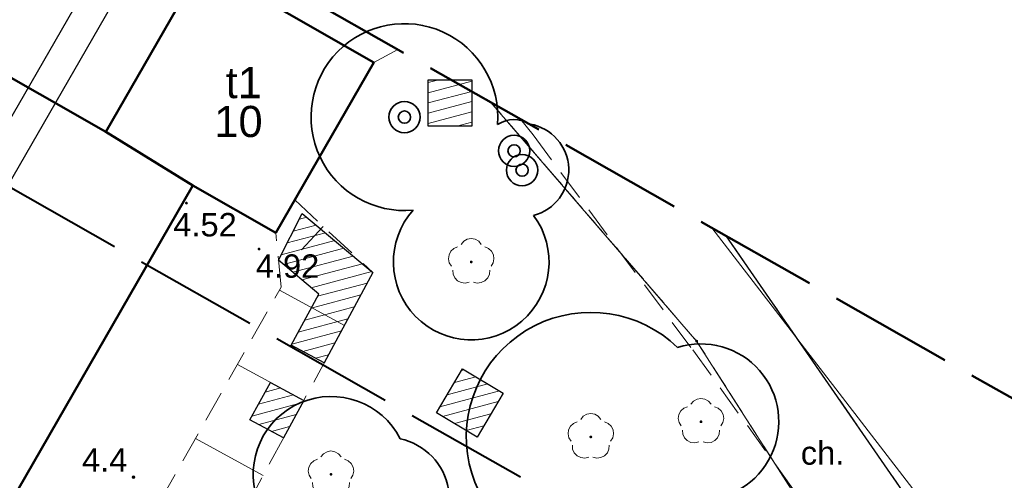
# Model space of a CAD drawing. Extents: x 5477758 to 5478338, y 5918296 to 5918505.
# Tile 132 of 135: x 5477942 to 5477973, y 5918472 to 5918486. Entities that reach past the tile are written whole.
import ezdxf
from ezdxf.enums import TextEntityAlignment as Align

# ---------------------------------------------------------------- set-up
doc = ezdxf.new("R2010")
doc.units = 0
doc.header["$PDSIZE"] = 0.75
for name, pattern in [('PRZER1-1', [2, 1, -1]), ('PRZER2-1', [3, 2, -1]), ('PRZER3-1', [4, 3, -1]), ('PRZER4-1', [5, 4, -1])]:
    doc.linetypes.add(name, pattern=pattern)
doc.layers.get('0').update_dxf_attribs({"linetype": 'CONTINUOUS'})
for name, color, linetype, lineweight in [('GEPPGD', 7, 'CONTINUOUS', 18), ('GESBZO', 7, 'CONTINUOUS', 50), ('GESBZO_O', 7, 'CONTINUOUS', 50), ('GESDZI', 7, 'CONTINUOUS', 18), ('GSLKRW', 7, 'CONTINUOUS', 25), ('GSPPRB', 7, 'CONTINUOUS', 20), ('GSPWPS', 7, 'CONTINUOUS', 13), ('GSPWPS_O', 7, 'CONTINUOUS', 13), ('GSSKOA', 7, 'PRZER3-1', 18), ('GSSKOD', 7, 'PRZER2-1', 18), ('GSSKOD_O', 7, 'PRZER2-1', 18), ('GSSZSN', 7, 'PRZER2-1', 18), ('OT_Rzedna', 7, 'CONTINUOUS', 18), ('wysokosci', 7, 'CONTINUOUS', 18), ('zakres', 150, 'PRZER4-1', 50), ('ZZ_drzewo-nanoszone-recznie', 7, 'CONTINUOUS', 35), ('ZZ_grupa', 7, 'CONTINUOUS', 30), ('ZZ_grupa-krzewow-szraf', 7, 'CONTINUOUS', 13), ('ZZ_korona', 7, 'CONTINUOUS', 35)]:
    doc.layers.add(name, color=color, linetype=linetype, lineweight=lineweight)
for name, color, linetype, lineweight, true_color in [('GESUZY', 7, 'PRZER1-1', 18, 0x008000), ('GSPRDL', 7, 'CONTINUOUS', 18, 0x008000), ('GULGPR', 7, 'CONTINUOUS', 18, 0xeaea00)]:
    doc.layers.add(name, color=color, linetype=linetype, lineweight=lineweight, true_color=true_color)
doc.layers.add('kołnierz', color=11, linetype='CONTINUOUS', lineweight=70, plot=False)
doc.layers.add('ZZ_ramka', color=6, linetype='CONTINUOUS')
doc.styles.add('GEO-INFO', font='arial.ttf')
pattern_1 = [(194.933, (5477837.84446, 5918344.9947), (0.08181636, -0.30677734), [])]

# ---------------------------------------------------------------- blocks, each defined once
blk = doc.blocks.new('EPPGN')
blk.add_hatch(color=0).paths.add_polyline_path([(0, -0.09), (0.027812, -0.085595), (0.052901, -0.072812), (0.072812, -0.052901), (0.085595, -0.027812), (0.09, 0), (0.085595, 0.027812), (0.072812, 0.052901), (0.052901, 0.072812), (0.027812, 0.085595), (0, 0.09), (-0.027812, 0.085595), (-0.052901, 0.072812), (-0.072812, 0.052901), (-0.085595, 0.027812), (-0.09, 0), (-0.085595, -0.027812), (-0.072812, -0.052901), (-0.052901, -0.072812), (-0.027812, -0.085595)])
blk = doc.blocks.new('SPDLP')
blk.add_hatch(color=0).paths.add_polyline_path([(0, -0.09), (0.027812, -0.085595), (0.052901, -0.072812), (0.072812, -0.052901), (0.085595, -0.027812), (0.09, 0), (0.085595, 0.027812), (0.072812, 0.052901), (0.052901, 0.072812), (0.027812, 0.085595), (0, 0.09), (-0.027812, 0.085595), (-0.052901, 0.072812), (-0.072812, 0.052901), (-0.085595, 0.027812), (-0.09, 0), (-0.085595, -0.027812), (-0.072812, -0.052901), (-0.052901, -0.072812), (-0.027812, -0.085595)])
at = {"color": 0}
for points in [[(-0.648554, 1.126667), (-0.481106, 1.325358), (-0.255912, 1.454989), (0, 1.5), (0.255912, 1.454989), (0.481106, 1.325358), (0.648554, 1.126667)], [(-1.271938, -0.268652), (-1.40916, -0.048001), (-1.462858, 0.20623), (-1.426585, 0.463525), (-1.304695, 0.693003), (-1.11182, 0.867117), (-0.871109, 0.964971)], [(0.871109, 0.964971), (1.11182, 0.867117), (1.304695, 0.693003), (1.426585, 0.463525), (1.462858, 0.20623), (1.40916, -0.048001), (1.271938, -0.268652)], [(-0.137547, -1.292703), (-0.389802, -1.355024), (-0.648184, -1.327532), (-0.881678, -1.213525), (-1.062258, -1.026689), (-1.168249, -0.78945), (-1.186929, -0.530282)], [(1.186929, -0.530282), (1.168249, -0.78945), (1.062258, -1.026689), (0.881678, -1.213525), (0.648184, -1.327532), (0.389802, -1.355024), (0.137547, -1.292703)]]:
    blk.add_lwpolyline(points, dxfattribs=at)
blk = doc.blocks.new('KOLO')
blk.add_hatch(color=0).paths.add_polyline_path([(-0.5, 0), (-0.482963, -0.12941), (-0.433013, -0.25), (-0.353553, -0.353553), (-0.25, -0.433013), (-0.12941, -0.482963), (0, -0.5), (0.12941, -0.482963), (0.25, -0.433013), (0.353553, -0.353553), (0.433013, -0.25), (0.482963, -0.12941), (0.5, 0), (0.482963, 0.12941), (0.433013, 0.25), (0.353553, 0.353553), (0.25, 0.433013), (0.12941, 0.482963), (0, 0.5), (-0.12941, 0.482963), (-0.25, 0.433013), (-0.353553, 0.353553), (-0.433013, 0.25), (-0.482963, 0.12941)])
blk = doc.blocks.new('OTRN')
at = {"linetype": 'Continuous', "lineweight": 13}
blk.add_hatch(color=0, dxfattribs=at).paths.add_polyline_path([(0, -0.091, 1), (0, 0.091, 1)])
at = {"color": 0, "linetype": 'Continuous', "lineweight": 13}
blk.add_circle((0, 0), 0.0906, dxfattribs=at)
blk = doc.blocks.new('drzewo-odreczne')
at = {"layer": 'ZZ_drzewo-nanoszone-recznie', "linetype": 'Continuous'}
for radius in [0.502, 0.196]:
    blk.add_circle((0, 0), radius, dxfattribs=at)

msp = doc.modelspace()

# ---------------------------------------------------------------- hatches: boundary and pattern name
at = {"layer": 'ZZ_grupa-krzewow-szraf'}
h = msp.add_hatch(dxfattribs=at)
h.set_pattern_fill('ANSI31', color=256, scale=0.1, angle=90)
h.set_pattern_definition(pattern_1)
h.paths.add_polyline_path([(5477954.84, 5918484.395), (5477954.84, 5918482.907), (5477956.24, 5918482.907), (5477956.24, 5918484.395)])
h = msp.add_hatch(dxfattribs=at)
h.set_pattern_fill('ANSI31', color=256, scale=0.1, angle=90)
h.set_pattern_definition(pattern_1)
h.paths.add_polyline_path([(5477950.025, 5918478.605), (5477951.32, 5918477.508), (5477950.436, 5918475.874), (5477951.49, 5918475.303), (5477953.061, 5918478.205), (5477950.792, 5918480.102)])
h = msp.add_hatch(dxfattribs=at)
h.set_pattern_fill('ANSI31', color=256, scale=0.1, angle=90)
h.set_pattern_definition(pattern_1)
h.paths.add_polyline_path([(5477955.099, 5918473.702), (5477956.406, 5918472.921), (5477957.248, 5918474.332), (5477955.941, 5918475.112)])
h = msp.add_hatch(dxfattribs=at)
h.set_pattern_fill('ANSI31', color=256, scale=0.1, angle=90)
h.set_pattern_definition(pattern_1)
h.paths.add_polyline_path([(5477949.108, 5918473.478), (5477950.186, 5918472.895), (5477950.838, 5918474.099), (5477949.772, 5918474.676)])

# ---------------------------------------------------------------- linework, layer by layer
at = {"layer": 'GESBZO', "color": 7, "linetype": 'Continuous', "lineweight": 50}
for points in [[(5477944.481, 5918482.719), (5477947.571, 5918488.105), (5477953.089, 5918484.953), (5477949.938, 5918479.477), (5477947.274, 5918480.998)], [(5477938.187, 5918486.305), (5477944.481, 5918482.719), (5477947.274, 5918480.998), (5477931.149, 5918452.977), (5477933.004, 5918451.909), (5477924.666, 5918437.385), (5477915.543, 5918442.632), (5477923.558, 5918456.638), (5477921.783, 5918457.715)]]:
    msp.add_lwpolyline(points, close=True, dxfattribs=at)
at = {"layer": 'GESDZI', "color": 7, "linetype": 'Continuous', "lineweight": 18}
for points in [[(5477956.852, 5918483.668), (5477963.46, 5918476), (5477971.4, 5918463.59), (5477981.759, 5918442.93)], [(5477981.759, 5918442.93), (5477971.4, 5918463.59), (5477963.46, 5918476), (5477956.852, 5918483.668)]]:
    msp.add_lwpolyline(points, dxfattribs=at)
at = {"layer": 'GESUZY', "color": 96, "linetype": 'PRZER1-1', "lineweight": 18, "ltscale": 0.5, "true_color": 0x008000}
for points in [[(5477956.852, 5918483.668), (5477963.46, 5918476), (5477971.4, 5918463.59), (5477981.759, 5918442.93)], [(5477981.759, 5918442.93), (5477971.4, 5918463.59), (5477963.46, 5918476), (5477956.852, 5918483.668)]]:
    msp.add_lwpolyline(points, dxfattribs=at)
at = {"layer": 'GSLKRW', "color": 7, "linetype": 'Continuous', "lineweight": 25}
msp.add_lwpolyline([(5477984.675, 5918448.07, 0.085053), (5477983.326, 5918451.046), (5477978.858, 5918458.003), (5477972.884, 5918467.137), (5477964.404, 5918479.383)], format="xyb", dxfattribs=at)
at = {"layer": 'GSPPRB', "color": 7, "linetype": 'Continuous', "lineweight": 20}
for p in [(5477953.089, 5918484.953), (5477944.481, 5918482.719), (5477947.274, 5918480.998), (5477949.938, 5918479.477)]:
    msp.add_point(p, dxfattribs=at)
at = {"layer": 'GSSKOA', "color": 7, "linetype": 'PRZER3-1', "lineweight": 18, "ltscale": 0.5}
msp.add_lwpolyline([(5477984.676, 5918448.072, 0.084576), (5477983.33, 5918451.05), (5477978.86, 5918458), (5477972.88, 5918467.14), (5477964.404, 5918479.383)], format="xyb", dxfattribs=at)
at = {"layer": 'GSSKOD', "color": 7, "linetype": 'PRZER2-1', "lineweight": 18, "ltscale": 0.5}
for points in [[(5477947.848, 5918488.777), (5477947.571, 5918488.105), (5477953.089, 5918484.953), (5477953.863, 5918485.364)], [(5477957.805, 5918483.128), (5477958.203, 5918482.622), (5477963.336, 5918475.72), (5477968.236, 5918468.933), (5477970.258, 5918465.638), (5477974.812, 5918459.035), (5477978.364, 5918453.259), (5477980.276, 5918449.561), (5477981.34, 5918447.144), (5477982.062, 5918445.034), (5477982.307, 5918443.897)]]:
    msp.add_lwpolyline(points, dxfattribs=at)
msp.add_lwpolyline([(5477984.675, 5918448.07, 0.085053), (5477983.326, 5918451.046), (5477978.858, 5918458.003), (5477972.884, 5918467.137), (5477964.404, 5918479.383)], format="xyb", dxfattribs=at)
at = {"layer": 'GSSZSN', "color": 7, "linetype": 'PRZER2-1', "lineweight": 18, "ltscale": 0.5}
for points in [[(5477929.356, 5918434.475), (5477926.268, 5918436.181), (5477930.77, 5918443.87), (5477944.733, 5918468.243), (5477950.113, 5918477.734), (5477949.938, 5918479.477), (5477950.546, 5918480.534)], [(5477950.546, 5918480.534), (5477953.061, 5918478.205), (5477947.805, 5918468.497), (5477938.059, 5918450.522), (5477929.356, 5918434.475)]]:
    msp.add_lwpolyline(points, dxfattribs=at)
at = {"layer": 'GSSZSN', "color": 7, "linetype": 'Continuous', "lineweight": 18, "flags": 128}
for points in [[(5477951.463, 5918479.685), (5477950.765, 5918478.933)], [(5477952.142, 5918476.508), (5477950.057, 5918477.636)], [(5477951.49, 5918475.303), (5477950.436, 5918475.874)], [(5477950.838, 5918474.099), (5477948.706, 5918475.253)], [(5477950.186, 5918472.895), (5477949.108, 5918473.478)], [(5477949.534, 5918471.69), (5477947.355, 5918472.87)]]:
    msp.add_lwpolyline(points, dxfattribs=at)
at = {"layer": 'GULGPR', "color": 2, "linetype": 'Continuous', "lineweight": 18, "true_color": 0xeaea00}
msp.add_lwpolyline([(5477963.951, 5918479.64), (5477971.628, 5918469.679), (5477977.854, 5918457.317), (5477983.634, 5918446.418), (5477983.67, 5918446.299)], dxfattribs=at)
at = {"layer": 'kołnierz', "linetype": 'PRZER4-1', "lineweight": 50}
msp.add_lwpolyline([(5477977.309, 5918380.798), (5477954.837, 5918395.479), (5477993.178, 5918463.057), (5477934.574, 5918496.308), (5477890.354, 5918424.446), (5477901.969, 5918417.467), (5477859.483, 5918348.301), (5477882.168, 5918332.75), (5477926.647, 5918301.778)], close=True, dxfattribs=at)
at = {"layer": 'zakres', "linetype": 'PRZER4-1', "lineweight": 40}
msp.add_lwpolyline([(5477963.54, 5918377.848), (5477941.504, 5918392.244), (5477979.546, 5918459.295), (5477938.033, 5918482.848), (5477904.167, 5918427.813), (5477915.775, 5918420.837), (5477872.982, 5918351.171), (5477887.852, 5918340.978), (5477923.836, 5918315.921)], close=True, dxfattribs=at)
at = {"layer": 'ZZ_grupa'}
for points in [[(5477954.84, 5918484.395), (5477956.24, 5918484.395), (5477956.24, 5918482.907), (5477954.84, 5918482.907)], [(5477957.248, 5918474.332), (5477956.406, 5918472.921), (5477955.099, 5918473.702), (5477955.941, 5918475.112)]]:
    msp.add_lwpolyline(points, close=True, dxfattribs=at)
at = {"layer": 'ZZ_grupa', "elevation": 10.06}
for points in [[(5477950.025, 5918478.605), (5477950.792, 5918480.102), (5477953.061, 5918478.205), (5477951.49, 5918475.303), (5477950.436, 5918475.874), (5477951.32, 5918477.508), (5477950.025, 5918478.605)], [(5477949.772, 5918474.676), (5477950.838, 5918474.099), (5477950.186, 5918472.895), (5477949.108, 5918473.478), (5477949.772, 5918474.676)]]:
    msp.add_lwpolyline(points, dxfattribs=at)
at = {"layer": 'ZZ_korona'}
for centre, radius, start, end in [((5477954.072, 5918483.196, 10.8), 3, 355.4749, 275.3856), ((5477957.595, 5918482.113), 1, 58.9883, 122.1787), ((5477957.851, 5918481.493), 1.5, 284.2768, 80.0463), ((5477956.218, 5918478.544, 10.12), 2.5, 138.2146, 36.7412), ((5477960.06, 5918472.926, 10.12), 4, 45.8693, 329.8191), ((5477963.6, 5918473.413, 10.12), 2.5, 268.1129, 107.5756), ((5477951.713, 5918471.724, 10.12), 2.5, 27.1718, 284.2947), ((5477953.519, 5918470.91), 2, 233.5358, 77.9307)]:
    msp.add_arc(centre, radius, start, end, dxfattribs=at)
at = {"layer": 'ZZ_ramka'}
for points in [[(5477953.727, 5918504.52), (5478005.193, 5918474.862), (5477963.253, 5918402.082), (5477911.787, 5918431.74)], [(5477954.094, 5918503.154), (5478003.828, 5918474.495), (5477963.884, 5918405.18), (5477914.151, 5918433.84)]]:
    msp.add_lwpolyline(points, close=True, dxfattribs=at)

# ---------------------------------------------------------------- block references
at = {"layer": 'GEPPGD', "color": 7, "lineweight": 18, "xscale": 0.5, "yscale": 0.5}
msp.add_blockref('EPPGN', (5477963.46, 5918476), dxfattribs=at)
at = {"layer": 'GSPRDL', "color": 96, "lineweight": 18, "true_color": 0x008000, "xscale": 0.5, "yscale": 0.5}
for p in [(5477956.218, 5918478.544), (5477963.6, 5918473.413), (5477960.06, 5918472.926), (5477951.713, 5918471.724)]:
    msp.add_blockref('SPDLP', p, dxfattribs=at)
at = {"layer": 'GSPWPS', "color": 7, "lineweight": 13, "xscale": 0.09, "yscale": 0.09}
for p in [(5477947.07, 5918480.433), (5477949.402, 5918478.957)]:
    msp.add_blockref('KOLO', p, dxfattribs=at)
at = {"layer": 'OT_Rzedna', "color": 7, "linetype": 'Continuous', "xscale": 0.5, "yscale": 0.5, "zscale": 0.5}
msp.add_blockref('OTRN', (5477945.367, 5918471.631), dxfattribs=at)
at = {"layer": 'ZZ_drzewo-nanoszone-recznie', "rotation": 98.49156574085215}
for p in [(5477954.072, 5918483.196, 10.8), (5477957.595, 5918482.113), (5477957.851, 5918481.493)]:
    msp.add_blockref('drzewo-odreczne', p, dxfattribs=at)

# ---------------------------------------------------------------- texts
at = {"layer": 'GESBZO_O', "color": 7, "linetype": 'Continuous', "lineweight": 0, "style": 'GEO-INFO'}
msp.add_text('t1', height=1, dxfattribs=at).set_placement((5477948.329, 5918484.803), align=Align.TOP_LEFT)
at = {"layer": 'GESBZO_O', "color": 1, "linetype": 'Continuous', "lineweight": 0, "true_color": 0xff0000, "style": 'GEO-INFO'}
msp.add_text('10', height=1, dxfattribs=at).set_placement((5477947.964, 5918483.555), align=Align.TOP_LEFT)
at = {"layer": 'GSPWPS_O', "color": 7, "linetype": 'Continuous', "lineweight": 0, "style": 'GEO-INFO'}
for s, p in [('4.52', (5477946.647, 5918479.365)), ('4.92', (5477949.297, 5918478.037))]:
    msp.add_text(s, height=0.75, dxfattribs=at).set_placement(p)
at = {"layer": 'GSSKOD_O', "color": 7, "linetype": 'Continuous', "lineweight": 0, "style": 'GEO-INFO'}
msp.add_text('ch.', height=0.75, dxfattribs=at).set_placement((5477967.505, 5918472.424), align=Align.MIDDLE)
at = {"layer": 'wysokosci', "color": 7, "style": 'GEO-INFO'}
msp.add_text('4.4', height=0.75, dxfattribs=at).set_placement((5477943.714, 5918472.56), align=Align.TOP_LEFT)

doc.saveas('drawing.dxf')
